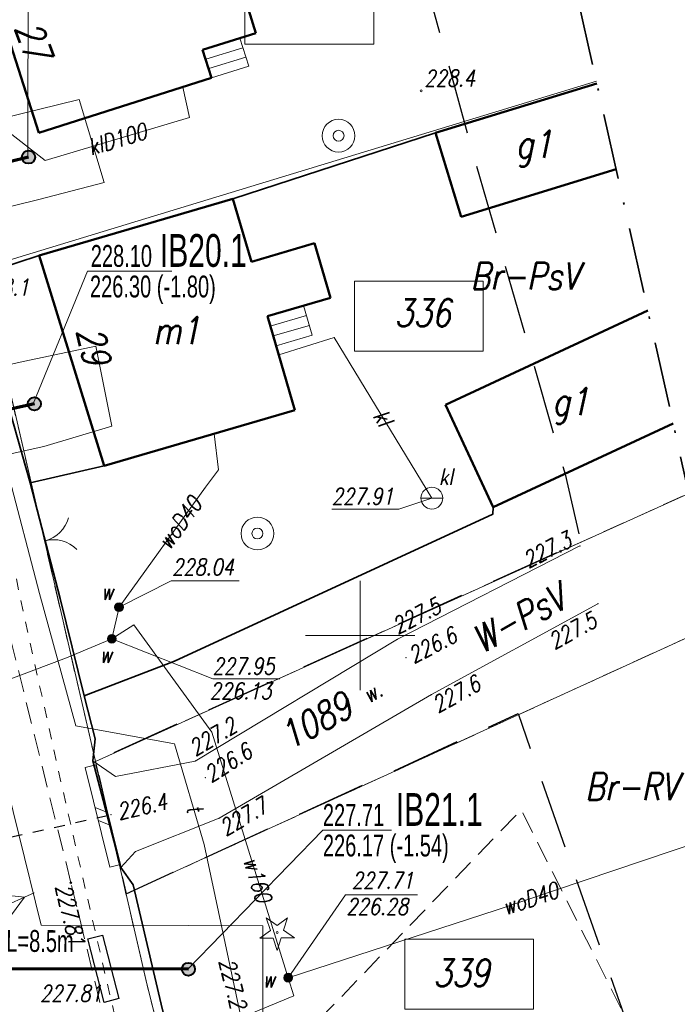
# Model space of a CAD drawing. Header units: millimetres. Extents: x 7436010 to 7436992, y 5663514 to 5666647.
# Tile 16 of 73: x 7436284 to 7436315, y 5663883 to 5663928. Entities that reach past the tile are written whole.
import ezdxf
from ezdxf.enums import TextEntityAlignment as Align

# ---------------------------------------------------------------- set-up
doc = ezdxf.new("R2010")
doc.units = ezdxf.units.MM
doc.header["$PDSIZE"] = 1
for name, pattern in [('$0$HIDDEN', [9.525, 6.35, -3.175]), ('1', [0]), ('2_EGBU_A', [0]), ('3', [1, 0.5, -0.5]), ('GAK', [3.5, 2, -0.75, 0, -0.75]), ('GDE', [0]), ('GUZ', [1.5, 1, -0.5]), ('KOU', [1.5, 1, -0.5])]:
    doc.linetypes.add(name, pattern=pattern)
for name, color, linetype, lineweight in [('1 OGRODZENIE', 7, 'BGT', 35), ('15 PRZEWODY KL', 34, 'Continuous', 18), ('16 DRZEWA', 96, 'Continuous', 18), ('2 BRAMY FURTKI', 7, 'Continuous', 18), ('20 PRZEPUST', 7, '3', 30), ('27 ZASUWY WODOCIĄGOWE ISTN', 5, 'Continuous', 18), ('28 STUDNIA GŁEBINOWA', 5, 'Continuous', 18), ('31 SZAMBO OSADNIK', 34, 'Continuous', 18), ('4 JEZDNIA MB', 7, 'KOU', 18), ('40 MUR RÓW', 7, 'Continuous', 18), ('42 RZĘDNE WODOCIĄG', 5, 'Continuous', 18), ('43 RZĘDNE KL', 34, 'Continuous', 18), ('5 RÓW PRZYDROŻNY', 7, 'Continuous', 18), ('_AA_Odcinki boczne grawitacyjne 160mm - trasa', 30, 'Continuous', 70), ('_AA_Studnia kanalizacyjna PP 600mm - symbol', 24, 'Continuous', 40), ('_DZIAŁKI DO POZWOLENIA', 110, 'Continuous', 9), ('_J_rury AROT', 1, 'Continuous', 30), ('_LINIA ROZ.LOKA', 4, '$0$HIDDEN', 30), ('DZIALKI_SYT-WYS_T_0', 7, 'Continuous', 18), ('EADTD_T_0', 7, 'Continuous', 18), ('EDZPD_L_1', 7, 'GDE', 18), ('EDZTD_T_0', 7, 'Continuous', 18), ('EGBB_E_T_0', 7, 'Continuous', 18), ('EGBB_L_0', 7, '2_EGBU_A', 50), ('Linie_odn', 7, 'Continuous', 9), ('obszar odziaływania inwestcyji', 80, 'Continuous', 20), ('Podzial_sekcyjny_krzyze', 7, 'Continuous', 13), ('PunPOMIAR1', 7, 'Continuous', 18), ('RzedPOMIAR1', 7, 'Continuous', 18), ('SDRPK_L_1', 7, 'KOU', 18), ('SIEC_ENERGETYCZNA_L_0', 1, '3', 18), ('UEEPA_T_3', 1, 'Continuous', 18), ('UTTOC_T_0', 30, 'Continuous', 18), ('UTTOO_T_0', 30, 'Continuous', 18), ('UTTPO_L_1', 30, '1', 18), ('UWWOA_T_0', 5, 'Continuous', 18), ('UWWOO_T_0', 5, 'Continuous', 18), ('UWWPA_T_1', 5, 'Continuous', 18), ('UWWPO_L_1', 5, '1', 18), ('UŻYTKI LINIE', 96, 'GUZ', 18), ('UŻYTKI OZNACZENIE', 96, 'Continuous', 18), ('WEKTOR PRZEWODY kl', 34, 'Continuous', 18), ('WEKTOR PRZEWODY TELEKOMUNIKACYJNE', 30, 'Continuous', 18), ('WEKTOR RZĘDNE TERENU', 7, 'Continuous', 18), ('WEKTOR SCHODY', 7, 'Continuous', 18), ('WEKTOR WODOCIĄGI wo', 5, 'Continuous', 18), ('WUKOS_T_0', 7, 'Continuous', 18), ('WUKOS_T_1', 7, 'Continuous', 18), ('ZAKRES MAPY', 1, 'GAK', 35)]:
    doc.layers.add(name, color=color, linetype=linetype, lineweight=lineweight)
for name, color, linetype in [('_AA_Studnia kanalizacyjna PP 600mm - plamki', 24, 'Continuous'), ('_map', 7, 'Continuous'), ('TEKST ks przyłącz korek', 32, 'Continuous'), ('TEKST ks przyłącz L _ i', 32, 'Continuous')]:
    doc.layers.add(name, color=color, linetype=linetype)
doc.styles.add('K1_ACAD', font='romans.shx', dxfattribs={"width": 0.8, "oblique": 12})
doc.styles.add('PLAN 1 pop.', font='ARIALN.TTF', dxfattribs={"width": 0.8})
doc.styles.add('PLAN 2 pop.', font='ARIALN.TTF', dxfattribs={"width": 0.8})
doc.linetypes.add('BGT', pattern='A,3.75,[133,ltypeshp.shx,S=0.1875,R=0,X=0,Y=0],3.75', length=7.5)

# ---------------------------------------------------------------- blocks, each defined once
blk = doc.blocks.new('SUPE04')
at = {"linetype": 'Continuous'}
for p, q in [((3.9, 0.5), (4.76605, 0)), ((0.25, 0), (5.25, 0)), ((4.76605, 0), (3.9, -0.5))]:
    blk.add_line(p, q, dxfattribs=at)
blk = doc.blocks.new('SUUS25')
at = {"linetype": 'Continuous'}
for radius in [0.2, 0.175, 0.15, 0.125, 0.1, 0.075, 0.05, 0.025, 0.00715]:
    blk.add_circle((0, 0), radius, dxfattribs=at)
blk = doc.blocks.new('WSP')
at = {"linetype": 'Continuous'}
blk.add_circle((0, 0), 0.045, dxfattribs=at)
blk = doc.blocks.new('STD')
at = {"linetype": 'Continuous'}
for radius in [0.75, 0.25]:
    blk.add_circle((0, 0), radius, dxfattribs=at)
blk = doc.blocks.new('BGB')
at = {"linetype": 'Continuous'}
for centre, start, end in [((-1.5, 0), 359.9995, 60), ((1.5, 0), 120, 180.0005)]:
    blk.add_arc(centre, 1.5, start, end, dxfattribs=at)
blk = doc.blocks.new('ZAS')
at = {"linetype": 'Continuous'}
for radius in [0.2, 0.175, 0.15, 0.125, 0.1, 0.075, 0.05, 0.025, 0.00715]:
    blk.add_circle((0, 0), radius, dxfattribs=at)
blk = doc.blocks.new('SZB')
at = {"linetype": 'Continuous'}
blk.add_line((-0.5, 0), (0.5, 0), dxfattribs=at)
blk.add_circle((0, 0), 0.5, dxfattribs=at)
blk = doc.blocks.new('DIG')
at = {"linetype": 'Continuous'}
for p, q in [((-0.3012, 0.09375), (-0.4937, 0.6621)), ((-0.4937, 0.6621), (-0.0039, 0.31545)), ((-0.0039, 0.31545), (0.4771, 0.67415)), ((0.4771, 0.67415), (0.2988, 0.1012)), ((-0.78225, -0.26495), (-0.3012, 0.09375)), ((0.2988, 0.1012), (0.7886, -0.24545)), ((-0.18225, -0.2575), (-0.78225, -0.26495)), ((0.01025, -0.82585), (-0.18225, -0.2575)), ((0.1886, -0.2529), (0.01025, -0.82585)), ((0.7886, -0.24545), (0.1886, -0.2529))]:
    blk.add_line(p, q, dxfattribs=at)
blk.add_circle((0, 0), 0.045, dxfattribs=at)
blk = doc.blocks.new('STUDZ')
at = {"layer": '1 OGRODZENIE', "flags": 128}
for points in [[(7436278.69, 5663930.79), (7436280.99, 5663921.62), (7436282.24, 5663916.38), (7436285.322, 5663917.384)], [(7436294.18, 5663919.974), (7436303.448, 5663922.985)], [(7436282.24, 5663916.38), (7436284.9, 5663906.98), (7436286.28, 5663901.68), (7436287.37, 5663897.23), (7436291.5, 5663898.82), (7436306.06, 5663905.54), (7436306.087, 5663905.866)], [(7436284.9, 5663906.98), (7436288.293, 5663907.756)], [(7436287.37, 5663897.23), (7436287.88, 5663895.26), (7436287.77, 5663894.26), (7436289.05, 5663889.38), (7436289.61, 5663888.58), (7436290.89, 5663883.13), (7436292.19, 5663877.83), (7436293.66, 5663871.74)]]:
    blk.add_lwpolyline(points, dxfattribs=at)
at = {"layer": '15 PRZEWODY KL', "flags": 128}
blk.add_lwpolyline([(7436303.28, 5663906.28), (7436298.814, 5663913.634), (7436296.275, 5663912.83)], dxfattribs=at)
at = {"layer": '20 PRZEPUST', "flags": 128}
blk.add_lwpolyline([(7436279.17, 5663889.68), (7436288.61, 5663891.8)], dxfattribs=at)
at = {"layer": '4 JEZDNIA MB', "flags": 128}
blk.add_lwpolyline([(7436286.771, 5663888.68), (7436275.37, 5663934.76)], dxfattribs=at)
at = {"layer": '40 MUR RÓW', "flags": 128}
for points in [[(7436287.417, 5663893.959), (7436287.903, 5663894.081)], [(7436287.903, 5663894.081), (7436289.043, 5663889.521)], [(7436287.417, 5663893.959), (7436288.557, 5663889.399)], [(7436287.876, 5663892.125), (7436288.448, 5663891.897)], [(7436288.025, 5663891.527), (7436288.598, 5663891.3)], [(7436288.557, 5663889.399), (7436289.043, 5663889.521)]]:
    blk.add_lwpolyline(points, dxfattribs=at)
at = {"layer": '42 RZĘDNE WODOCIĄG', "flags": 128}
for points in [[(7436288.97, 5663901.29), (7436291.354, 5663902.493), (7436294.458, 5663902.493)], [(7436288.64, 5663899.84), (7436293.266, 5663898.006), (7436296.322, 5663898.006)]]:
    blk.add_lwpolyline(points, dxfattribs=at)
at = {"layer": '43 RZĘDNE KL', "flags": 128}
blk.add_lwpolyline([(7436298.704, 5663905.773), (7436301.767, 5663905.773), (7436303.28, 5663906.28)], dxfattribs=at)
at = {"layer": '5 RÓW PRZYDROŻNY', "flags": 128}
blk.add_lwpolyline([(7436310.05, 5663904.09), (7436301.7, 5663899.82), (7436292.46, 5663894.25), (7436288.81, 5663893.55), (7436287.77, 5663894.26), (7436289.05, 5663889.38), (7436289.72, 5663890.11), (7436293.55, 5663891.63), (7436303.26, 5663897.29), (7436310.87, 5663901.45)], dxfattribs=at)
at = {"layer": 'EDZPD_L_1'}
for p, q in [((7436282.686, 5663916.782), (7436310.802, 5663925.359)), ((7436290.253, 5663883.997), (7436282.686, 5663916.782)), ((7436287.891, 5663894.229), (7436315.03, 5663906.498)), ((7436289.29, 5663888.168), (7436316.366, 5663900.541)), ((7436291.924, 5663877.505), (7436290.253, 5663883.997))]:
    blk.add_line(p, q, dxfattribs=at)
at = {"layer": 'EGBB_L_0'}
for p, q in [((7436293.426, 5663933.335), (7436295.232, 5663927.546)), ((7436282.476, 5663931.843), (7436285.296, 5663922.985)), ((7436292.793, 5663926.784), (7436295.232, 5663927.546)), ((7436292.793, 5663926.784), (7436293.204, 5663925.504)), ((7436285.296, 5663922.985), (7436293.204, 5663925.504)), ((7436303.448, 5663922.985), (7436310.827, 5663925.249)), ((7436303.448, 5663922.985), (7436304.623, 5663919.156)), ((7436304.623, 5663919.156), (7436311.705, 5663921.329)), ((7436285.322, 5663917.384), (7436294.18, 5663919.974)), ((7436294.18, 5663919.974), (7436295.024, 5663917.095)), ((7436295.024, 5663917.095), (7436297.903, 5663917.938)), ((7436297.903, 5663917.938), (7436298.636, 5663915.449)), ((7436285.322, 5663917.384), (7436288.293, 5663907.756)), ((7436295.756, 5663914.606), (7436298.636, 5663915.449)), ((7436303.902, 5663910.554), (7436313.154, 5663914.868)), ((7436295.756, 5663914.606), (7436297.011, 5663910.306)), ((7436288.293, 5663907.756), (7436297.011, 5663910.306)), ((7436303.902, 5663910.554), (7436306.087, 5663905.866)), ((7436306.087, 5663905.866), (7436314.312, 5663909.7))]:
    blk.add_line(p, q, dxfattribs=at)
at = {"layer": 'Podzial_sekcyjny_krzyze', "color": 7, "lineweight": 13}
for p, q in [((7436300, 5663897.5), (7436300, 5663902.5)), ((7436297.5, 5663900), (7436302.5, 5663900))]:
    blk.add_line(p, q, dxfattribs=at)
at = {"layer": 'PunPOMIAR1'}
for p in [(7436310.05, 5663904.09), (7436310.87, 5663901.45), (7436301.7, 5663899.82), (7436302.09, 5663898.98), (7436303.26, 5663897.29), (7436292.46, 5663894.25), (7436292.92, 5663893.49), (7436288.61, 5663891.8), (7436293.55, 5663891.63)]:
    blk.add_point(p, dxfattribs=at)
at = {"layer": 'SDRPK_L_1'}
blk.add_line((7436297.988, 5663842.388), (7436286.771, 5663888.68), dxfattribs=at)
at = {"layer": 'SIEC_ENERGETYCZNA_L_0'}
for p, q in [((7436285.23, 5663898.182), (7436284.167, 5663903.067)), ((7436286.315, 5663893.301), (7436285.23, 5663898.182)), ((7436287.423, 5663888.425), (7436286.315, 5663893.301)), ((7436288.551, 5663883.554), (7436287.423, 5663888.425)), ((7436289.711, 5663878.69), (7436288.551, 5663883.554))]:
    blk.add_line(p, q, dxfattribs=at)
at = {"layer": 'UTTPO_L_1'}
for p, q in [((7436291.508, 5663895.043), (7436287.002, 5663895.856)), ((7436292.862, 5663890.439), (7436291.508, 5663895.043)), ((7436295.257, 5663879.186), (7436292.862, 5663890.439))]:
    blk.add_line(p, q, dxfattribs=at)
at = {"layer": 'UWWOA_T_0'}
for p, q in [((7436296.705, 5663884.339), (7436299.33, 5663888.128)), ((7436299.33, 5663888.128), (7436302.62, 5663888.128))]:
    blk.add_line(p, q, dxfattribs=at)
at = {"layer": 'UŻYTKI LINIE', "flags": 128}
for points in [[(7436291.78, 5664098.98), (7436285.17, 5664074.32), (7436277.728, 5664045.894), (7436275.415, 5664037.05), (7436267.398, 5664006.396), (7436265.736, 5663990.877), (7436266.97, 5663974.93), (7436271.21, 5663959.1), (7436275.289, 5663945.265), (7436279.247, 5663930.759), (7436282.686, 5663916.782), (7436290.253, 5663883.997), (7436291.924, 5663877.505), (7436293.148, 5663871.537), (7436293.303, 5663870.782), (7436298.029, 5663851.349), (7436300.076, 5663842.932), (7436302.735, 5663832.544), (7436306.06, 5663818.61), (7436309.78, 5663804.08), (7436311.416, 5663799.459), (7436315.724, 5663789.291), (7436324.768, 5663771.514)], [(7436287.891, 5663894.229), (7436315.03, 5663906.498)], [(7436289.29, 5663888.168), (7436316.366, 5663900.541)], [(7436313.942, 5663878.919), (7436307.365, 5663892.019), (7436292.184, 5663876.238)]]:
    blk.add_lwpolyline(points, dxfattribs=at)
at = {"layer": 'WEKTOR PRZEWODY kl', "flags": 128}
blk.add_lwpolyline([(7436283.575, 5663923.299), (7436285.595, 5663921.72), (7436292.188, 5663923.686), (7436291.883, 5663925.083)], dxfattribs=at)
at = {"layer": 'WEKTOR PRZEWODY TELEKOMUNIKACYJNE', "flags": 128}
blk.add_lwpolyline([(7436274.033, 5663945.921), (7436274.829, 5663942.886), (7436276.128, 5663938.083), (7436277.498, 5663932.854), (7436278.185, 5663929.55), (7436278.245, 5663928.437), (7436278.96, 5663925.771), (7436280.596, 5663919.502), (7436282.157, 5663913.68), (7436283.889, 5663907.463), (7436285.327, 5663901.909), (7436287.002, 5663895.856)], dxfattribs=at)
at = {"layer": 'WEKTOR SCHODY', "flags": 128}
for points in [[(7436292.938, 5663926.355), (7436294.638, 5663926.887)], [(7436294.904, 5663926.035), (7436294.503, 5663927.318)], [(7436293.071, 5663925.93), (7436294.771, 5663926.461)], [(7436293.204, 5663925.504), (7436294.904, 5663926.035)], [(7436296.152, 5663913.252), (7436295.756, 5663914.606), (7436297.411, 5663915.09)], [(7436297.411, 5663915.09), (7436297.807, 5663913.737)], [(7436295.89, 5663914.147), (7436297.545, 5663914.631)], [(7436296.021, 5663913.699), (7436297.676, 5663914.184)], [(7436296.152, 5663913.252), (7436297.807, 5663913.737)]]:
    blk.add_lwpolyline(points, dxfattribs=at)
at = {"layer": 'WEKTOR WODOCIĄGI wo'}
for p, q in [((7436296.705, 5663884.339), (7436293.214, 5663895.568)), ((7436296.966, 5663883.508), (7436296.705, 5663884.339)), ((7436292.266, 5663881.573), (7436296.966, 5663883.508))]:
    blk.add_line(p, q, dxfattribs=at)
at = {"layer": 'WEKTOR WODOCIĄGI wo', "flags": 128}
for points in [[(7436288.642, 5663899.839), (7436286.573, 5663898.969), (7436280.703, 5663896.761), (7436278.759, 5663895.958), (7436278.137, 5663898.797), (7436275.797, 5663910.179), (7436270.812, 5663907.445), (7436264.689, 5663903.844), (7436262.744, 5663902.754), (7436264.116, 5663897.786), (7436265.699, 5663897.577)], [(7436293.322, 5663909.227), (7436293.515, 5663907.575), (7436292.918, 5663906.788), (7436288.97, 5663901.29), (7436288.64, 5663899.84), (7436289.648, 5663900.476), (7436293.214, 5663895.568)], [(7436296.705, 5663884.339), (7436306.212, 5663887.427), (7436318.384, 5663891.537)]]:
    blk.add_lwpolyline(points, dxfattribs=at)
at = {"layer": 'ZAKRES MAPY', "ltscale": 1.5}
blk.add_lwpolyline([(7436214.315, 5664064.98), (7436222.617, 5664010.816), (7436230.123, 5663943.985), (7436248.646, 5663869.319), (7436257.812, 5663817.454), (7436225.282, 5663809.488), (7436239.132, 5663761.426), (7436291.452, 5663747.945), (7436357.743, 5663551.419), (7436423.009, 5663550.191), (7436426.818, 5663608.651), (7436394.875, 5663706.241), (7436353.301, 5663786.617), (7436324.674, 5663863.48), (7436302.117, 5663964.099), (7436300.945, 5664023.124)], dxfattribs=at)
at = {"layer": '16 DRZEWA'}
blk.add_blockref('DIG', (7436296.2, 5663886.41), dxfattribs=at)
at = {"layer": '2 BRAMY FURTKI', "rotation": 284.5944663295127}
blk.add_blockref('BGB', (7436285.59, 5663904.33), dxfattribs=at)
at = {"layer": '27 ZASUWY WODOCIĄGOWE ISTN', "rotation": 264.6899967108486}
for p in [(7436288.97, 5663901.29), (7436288.64, 5663899.84)]:
    blk.add_blockref('ZAS', p, dxfattribs=at)
at = {"layer": '28 STUDNIA GŁEBINOWA'}
for p in [(7436299.01, 5663922.86), (7436295.3, 5663904.66)]:
    blk.add_blockref('STD', p, dxfattribs=at)
at = {"layer": '31 SZAMBO OSADNIK'}
blk.add_blockref('SZB', (7436303.28, 5663906.28), dxfattribs=at)
at = {"layer": 'UEEPA_T_3', "rotation": 23.72831305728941}
blk.add_blockref('SUPE04', (7436280.276, 5663886.105), dxfattribs=at)
at = {"layer": 'UWWPA_T_1'}
blk.add_blockref('SUUS25', (7436296.705, 5663884.339), dxfattribs=at)
at = {"layer": 'WEKTOR RZĘDNE TERENU', "rotation": 0.06340145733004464}
blk.add_blockref('WSP', (7436302.783, 5663924.91), dxfattribs=at)
at = {"layer": 'WUKOS_T_0'}
blk.add_blockref('WSP', (7436286.771, 5663888.68), dxfattribs=at)
at = {"layer": '15 PRZEWODY KL', "style": 'K1_ACAD', "oblique": 12, "width": 0.8}
blk.add_text('kl', height=0.75, rotation=301.2696, dxfattribs=at).set_placement((7436301.047, 5663909.957), align=Align.MIDDLE)
at = {"layer": '27 ZASUWY WODOCIĄGOWE ISTN', "style": 'K1_ACAD', "oblique": 12, "width": 0.8}
for p in [(7436288.149, 5663901.625), (7436288.087, 5663898.751)]:
    blk.add_text('w', height=0.75, dxfattribs=at).set_placement(p)
at = {"layer": '31 SZAMBO OSADNIK', "style": 'K1_ACAD', "oblique": 12, "width": 0.8}
blk.add_text('kl', height=0.75, dxfattribs=at).set_placement((7436303.603, 5663906.88))
at = {"layer": '42 RZĘDNE WODOCIĄG', "style": 'K1_ACAD', "oblique": 12, "width": 0.8}
for s, p in [('228.04', (7436291.398, 5663902.753)), ('227.95', (7436293.25, 5663898.215)), ('226.13', (7436293.121, 5663897.085))]:
    blk.add_text(s, height=0.75, dxfattribs=at).set_placement(p)
at = {"layer": '43 RZĘDNE KL', "style": 'K1_ACAD', "oblique": 12, "width": 0.8}
blk.add_text('227.91', height=0.75, dxfattribs=at).set_placement((7436298.702, 5663905.985))
at = {"layer": '5 RÓW PRZYDROŻNY', "style": 'K1_ACAD', "oblique": 12, "width": 0.8}
blk.add_text('w.', height=0.75, rotation=30.2381, dxfattribs=at).set_placement((7436300.557, 5663897.401), align=Align.MIDDLE)
at = {"layer": 'DZIALKI_SYT-WYS_T_0', "style": 'K1_ACAD', "oblique": 12, "width": 0.8}
blk.add_text('336', height=1.25, dxfattribs=at).set_placement((7436302.862, 5663914.762), align=Align.MIDDLE)
blk.add_text('1089', height=1.25, rotation=28.6632, dxfattribs=at).set_placement((7436297.973, 5663896.1), align=Align.MIDDLE)
at = {"layer": 'EADTD_T_0', "style": 'K1_ACAD', "oblique": 12, "width": 0.8}
for s, rotation, p in [('27', 290.2824, (7436284.473, 5663926.986)), ('29', 282.7823, (7436287.203, 5663913.106))]:
    blk.add_text(s, height=1.25, rotation=rotation, dxfattribs=at).set_placement(p, align=Align.CENTER)
at = {"layer": 'EDZTD_T_0', "style": 'K1_ACAD', "oblique": 12, "width": 0.8}
blk.add_text('339', height=1.25, dxfattribs=at).set_placement((7436303.342, 5663885.181), align=Align.TOP_LEFT)
at = {"layer": 'EGBB_E_T_0', "style": 'K1_ACAD', "oblique": 12, "width": 0.8}
for s, p in [('g1', (7436307.945, 5663922.27)), ('m1', (7436291.595, 5663913.953)), ('g1', (7436309.615, 5663910.492))]:
    blk.add_text(s, height=1.25, dxfattribs=at).set_placement(p, align=Align.MIDDLE)
at = {"layer": 'RzedPOMIAR1', "style": 'K1_ACAD', "oblique": 12, "width": 0.8}
blk.add_text('228.1', height=0.75, dxfattribs=at).set_placement((7436282.554, 5663915.557))
for s, rotation, p in [('227.3', 27.0842, (7436307.692, 5663903.053)), ('227.5', 27.0842, (7436301.711, 5663900.03)), ('227.5', 28.6632, (7436308.876, 5663899.332)), ('226.6', 27.0842, (7436302.447, 5663898.69)), ('227.6', 28.6632, (7436303.555, 5663896.433)), ('227.2', 31.0822, (7436292.465, 5663894.443)), ('226.6', 32.343, (7436293.182, 5663893.24)), ('226.4', 12.6573, (7436288.972, 5663891.551)), ('227.7', 30.468, (7436293.853, 5663890.793))]:
    blk.add_text(s, height=0.75, rotation=rotation, dxfattribs=at).set_placement(p)
at = {"layer": 'UTTOC_T_0', "style": 'K1_ACAD', "oblique": 12, "width": 0.8}
blk.add_text('227.2', height=0.75, rotation=284.2088, dxfattribs=at).set_placement((7436294.456, 5663882.948), align=Align.MIDDLE_RIGHT)
at = {"layer": 'UTTOO_T_0', "style": 'K1_ACAD', "oblique": 12, "width": 0.8}
blk.add_text('t', height=0.75, rotation=286.3895, dxfattribs=at).set_placement((7436292.039, 5663892.128))
at = {"layer": 'UWWOA_T_0', "style": 'K1_ACAD', "oblique": 12, "width": 0.8}
for s, p in [('227.71', (7436299.617, 5663889.164)), ('226.28', (7436299.367, 5663887.968)), ('227.81', (7436285.357, 5663883.995))]:
    blk.add_text(s, height=0.75, dxfattribs=at).set_placement(p, align=Align.TOP_LEFT)
blk.add_text('w', height=0.75, dxfattribs=at).set_placement((7436295.542, 5663883.888))
at = {"layer": 'UWWOO_T_0', "style": 'K1_ACAD', "oblique": 12, "width": 0.8}
blk.add_text('w160', height=0.75, rotation=287.2698, dxfattribs=at).set_placement((7436295.308, 5663888.83), align=Align.MIDDLE)
at = {"layer": 'UŻYTKI OZNACZENIE', "style": 'K1_ACAD', "oblique": 12, "width": 0.8}
for s, p in [('Br-PsV', (7436305.042, 5663917.067)), ('Br-RV', (7436310.286, 5663893.704))]:
    blk.add_text(s, height=1.25, dxfattribs=at).set_placement(p, align=Align.TOP_LEFT)
blk.add_text('W-PsV', height=1.25, rotation=28.6632, dxfattribs=at).set_placement((7436304.954, 5663900.239), align=Align.TOP_LEFT)
at = {"layer": 'WEKTOR PRZEWODY kl', "style": 'K1_ACAD', "oblique": 12, "width": 0.8}
blk.add_text('klD100', height=0.75, rotation=16.6007, dxfattribs=at).set_placement((7436288.891, 5663922.703), align=Align.MIDDLE)
at = {"layer": 'WEKTOR RZĘDNE TERENU', "style": 'K1_ACAD', "oblique": 12, "width": 0.8}
blk.add_text('228.4', height=0.75, rotation=0.0634, dxfattribs=at).set_placement((7436302.939, 5663925.116))
at = {"layer": 'WEKTOR WODOCIĄGI wo', "style": 'K1_ACAD', "oblique": 12, "width": 0.8}
for rotation, p in [(54.3197, (7436291.74, 5663905.147)), (18.4826, (7436307.779, 5663887.957))]:
    blk.add_text('woD40', height=0.75, rotation=rotation, dxfattribs=at).set_placement(p, align=Align.MIDDLE)
at = {"layer": 'WUKOS_T_1', "style": 'K1_ACAD', "oblique": 12, "width": 0.8}
blk.add_text('227.81', height=0.75, rotation=283.6208, dxfattribs=at).set_placement((7436286.771, 5663888.68), align=Align.TOP_LEFT)

msp = doc.modelspace()

# ---------------------------------------------------------------- hatches: boundary and pattern name
at = {"layer": '_AA_Studnia kanalizacyjna PP 600mm - plamki', "linetype": 'Continuous'}
h = msp.add_hatch(color=30, dxfattribs=at)
edge = h.paths.add_edge_path()
edge.add_arc((7436284.829, 5663921.884), 0.3, 0, 360)
h = msp.add_hatch(color=30, dxfattribs=at)
edge = h.paths.add_edge_path()
edge.add_arc((7436285.097, 5663910.592), 0.3, 0, 360)
h = msp.add_hatch(color=30, dxfattribs=at)
edge = h.paths.add_edge_path()
edge.add_arc((7436292.142, 5663884.724), 0.3, 0, 360)

# ---------------------------------------------------------------- linework, layer by layer
at = {"layer": '_AA_Odcinki boczne grawitacyjne 160mm - trasa'}
for points in [[(7436284.829, 5663921.884), (7436275.254, 5663919.53)], [(7436285.097, 5663910.592), (7436277.851, 5663908.989)], [(7436292.142, 5663884.724), (7436283.839, 5663884.748)]]:
    msp.add_lwpolyline(points, dxfattribs=at)
at = {"layer": '_AA_Studnia kanalizacyjna PP 600mm - symbol', "color": 30, "linetype": 'Continuous'}
for centre in [(7436284.829, 5663921.884), (7436285.097, 5663910.592), (7436292.142, 5663884.724)]:
    msp.add_circle(centre, 0.3, dxfattribs=at)
at = {"layer": '_DZIAŁKI DO POZWOLENIA'}
for points in [[(7436294.728, 5663930.256), (7436300.62, 5663930.256), (7436300.62, 5663927.054), (7436294.728, 5663927.054)], [(7436299.735, 5663916.199), (7436305.627, 5663916.199), (7436305.627, 5663912.998), (7436299.735, 5663912.998)], [(7436302.037, 5663886.097), (7436307.93, 5663886.097), (7436307.93, 5663882.896), (7436302.037, 5663882.896)]]:
    msp.add_lwpolyline(points, close=True, dxfattribs=at)
at = {"layer": '_J_rury AROT'}
msp.add_lwpolyline([(7436288.22, 5663886.288), (7436288.968, 5663883.382), (7436288.29, 5663883.208), (7436287.542, 5663886.113)], close=True, dxfattribs=at)
at = {"layer": '_LINIA ROZ.LOKA', "ltscale": 0.5, "flags": 128}
msp.add_lwpolyline([(7436769.819, 5666386.172), (7436785.63, 5666401.9), (7436777.168, 5666339.855), (7436769.643, 5666284.835), (7436763.693, 5666241.333), (7436758.706, 5666204.871), (7436746.995, 5666120.477), (7436746.67, 5666118.16), (7436746, 5666112.25), (7436742.679, 5666086.949), (7436737.87, 5666050.31), (7436735.793, 5666034.48), (7436729.165, 5665983.959), (7436725.413, 5665955.369), (7436721.158, 5665922.936), (7436716.677, 5665892.746), (7436714.652, 5665879.501), (7436710.699, 5665853.651), (7436705.915, 5665822.364), (7436701.238, 5665791.78), (7436696.682, 5665761.986), (7436693.363, 5665740.276), (7436692.49, 5665734.57), (7436691.24, 5665725.21), (7436686.817, 5665692.279), (7436686.24, 5665687.98), (7436687.02, 5665687.872), (7436687.796, 5665687.765), (7436688.426, 5665687.677), (7436689.729, 5665687.497), (7436691.702, 5665687.224), (7436695.055, 5665686.76), (7436699.592, 5665686.132), (7436703.87, 5665685.495), (7436710.052, 5665684.688), (7436704.144, 5665626.716), (7436692.353, 5665554.027), (7436684.4, 5665507.895), (7436678.948, 5665476.375), (7436678.106, 5665452.583), (7436669.825, 5665424.532), (7436658.741, 5665384.423), (7436649.917, 5665353.223), (7436656.066, 5665352.41), (7436640.531, 5665294.184), (7436627.067, 5665248.662), (7436617.803, 5665220.557), (7436609.033, 5665184.743), (7436597.094, 5665145.042), (7436586.74, 5665104.181), (7436580.262, 5665077.607), (7436551.399, 5665080.628), (7436544.132, 5665053.462), (7436541.654, 5665043.684), (7436535.648, 5665019.894), (7436527.279, 5664986.713), (7436518.85, 5664953.127), (7436540.241, 5664951.286), (7436527.274, 5664905.085), (7436512.887, 5664848.872), (7436512.752, 5664848.252), (7436491.254, 5664843.656), (7436490.454, 5664840.416), (7436488.749, 5664840.174), (7436485.592, 5664828.52), (7436480.77, 5664810.687), (7436477.564, 5664798.832), (7436470.048, 5664771.067), (7436466.776, 5664758.912), (7436460.996, 5664737.529), (7436453.383, 5664709.453), (7436450.493, 5664698.657), (7436449.293, 5664694.235), (7436447.878, 5664689.001), (7436444.735, 5664677.411), (7436439.734, 5664658.879), (7436430.798, 5664625.844), (7436422.092, 5664592.636), (7436411.808, 5664553.448), (7436402.818, 5664519.107), (7436395.065, 5664489.579), (7436386.906, 5664458.419), (7436380.697, 5664434.655), (7436376.518, 5664418.897), (7436373.403, 5664406.849), (7436371.231, 5664398.643), (7436365.4, 5664376.386), (7436360.194, 5664356.586), (7436358.975, 5664351.964), (7436370.073, 5664349.716), (7436345.743, 5664252.376), (7436338.101, 5664221.811), (7436346.559, 5664219.638), (7436332.958, 5664172.827), (7436327.706, 5664153.961), (7436320.71, 5664127.647), (7436315.847, 5664109.043), (7436293.508, 5664105.672), (7436291.778, 5664098.993), (7436311.255, 5664095.216), (7436305.86, 5664069.899), (7436301.249, 5664052.498), (7436298.259, 5664034.704), (7436295.226, 5664016.7), (7436294.203, 5663992.362), (7436295.675, 5663969.316), (7436298.862, 5663944.903), (7436305.053, 5663922.416), (7436309.368, 5663907.37), (7436310.083, 5663904.279), (7436287.939, 5663894.265), (7436287.89, 5663894.23), (7436289.293, 5663888.169), (7436307.22, 5663896.421), (7436313.563, 5663878.366), (7436316.816, 5663864.356), (7436323.097, 5663841.843), (7436323.621, 5663840.346), (7436302.734, 5663832.549), (7436306.084, 5663818.609), (7436328.591, 5663826.53), (7436335.305, 5663807.875), (7436346.491, 5663776.834), (7436347.265, 5663774.439), (7436325.835, 5663769.718), (7436328.273, 5663765.489), (7436328.273, 5663765.489), (7436337.733, 5663749.257), (7436355.952, 5663758.124), (7436369.036, 5663743.036), (7436379.219, 5663723.732), (7436386.589, 5663707.332), (7436393.785, 5663687.445), (7436394.545, 5663683.162), (7436386.119, 5663681.18), (7436375.065, 5663673.191), (7436376.66, 5663669.404), (7436378.039, 5663665.373), (7436383.145, 5663649.886), (7436385.452, 5663641.268), (7436392.561, 5663614.937), (7436402.771, 5663597.554), (7436404.552, 5663594.357), (7436398.144, 5663579.556), (7436383.472, 5663579.872), (7436383.472, 5663598.954), (7436383.536, 5663613.755), (7436381.268, 5663622.159), (7436375.493, 5663643.653), (7436374.487, 5663647.412), (7436373.191, 5663652.22), (7436366.812, 5663649.775), (7436363.111, 5663660.126), (7436369.055, 5663664.529), (7436367.983, 5663667.458), (7436362.418, 5663663.455), (7436351.027, 5663690.171), (7436348.921, 5663700.662), (7436355.281, 5663701.413), (7436350.008, 5663711.545), (7436342.684, 5663723.842), (7436323.689, 5663721.102), (7436294.623, 5663770.744), (7436268.862, 5663766.229), (7436263.066, 5663785.818), (7436260.041, 5663784.815), (7436254.686, 5663782.735), (7436252.465, 5663789.248), (7436260.428, 5663792.401), (7436278.163, 5663799.499), (7436285.701, 5663801.994), (7436278.819, 5663825.679), (7436273.401, 5663846.926), (7436269.385, 5663864.936), (7436284.572, 5663868.617), (7436282.661, 5663876.992), (7436274.791, 5663875.665), (7436272.427, 5663887.404), (7436280.035, 5663888.292), (7436279.108, 5663892.091), (7436269.52, 5663890.933), (7436263.103, 5663914.553), (7436258.603, 5663935.854), (7436251.252, 5663959.731), (7436247.766, 5663974.333), (7436257.809, 5663977.446), (7436257.698, 5663985.662), (7436257.603, 5663994.259), (7436254.811, 5664004.46), (7436251.476, 5664016.715), (7436250.549, 5664027.068), (7436249.485, 5664037.257), (7436242.689, 5664037.334), (7436241.678, 5664048.834), (7436240.901, 5664065.752), (7436219.891, 5664094.241), (7436221.988, 5664101.65), (7436224.111, 5664100.45), (7436249.122, 5664102.024), (7436242.679, 5664108.296), (7436226.645, 5664128.307), (7436226.023, 5664140.261), (7436224.837, 5664141.852), (7436219.239, 5664143.564), (7436189.719, 5664143.162), (7436172.237, 5664151.732), (7436160.044, 5664157.699), (7436156.645, 5664159.354), (7436144.813, 5664164.949), (7436142.537, 5664166.012), (7436135.048, 5664171.548), (7436122.04, 5664181.325), (7436108.217, 5664191.494), (7436106.941, 5664192.438), (7436096.692, 5664202.791), (7436089.704, 5664209.893), (7436082.365, 5664217.233), (7436065.983, 5664208.509), (7436054.19, 5664202.177), (7436048.152, 5664211.644), (7436077.493, 5664231.589), (7436078.107, 5664230.801), (7436082.881, 5664224.701), (7436088.006, 5664218.657), (7436091.262, 5664215.402), (7436100.884, 5664205.311), (7436105.441, 5664200.58), (7436107, 5664198.997), (7436108.613, 5664197.357), (7436109.381, 5664196.579), (7436109.537, 5664196.424), (7436113.388, 5664193.768), (7436117.543, 5664190.756), (7436126.187, 5664184.59), (7436131.518, 5664180.704), (7436136.117, 5664196.766), (7436147.656, 5664192.776), (7436144.066, 5664181.29), (7436141.619, 5664173.448), (7436149.976, 5664169.141), (7436161.928, 5664163.007), (7436166.873, 5664160.461), (7436176.132, 5664155.711), (7436190.605, 5664148.285), (7436211.642, 5664148.485), (7436219.974, 5664148.576), (7436227.765, 5664146.175), (7436230.924, 5664142.228), (7436230.702, 5664137.627), (7436231.983, 5664130.138), (7436242.856, 5664115.225), (7436255.74, 5664102.74), (7436277.106, 5664081.501), (7436279.285, 5664110.772), (7436287.113, 5664140.297), (7436294.815, 5664168.383), (7436300.408, 5664167.926), (7436303.617, 5664180.054), (7436314.754, 5664222.52), (7436320.67, 5664244.509), (7436329.286, 5664276.326), (7436339.489, 5664314.222), (7436347.351, 5664343.307), (7436344.053, 5664344.135), (7436348.208, 5664369.312), (7436371.206, 5664451.734), (7436387.619, 5664516.956), (7436415.586, 5664621.211), (7436434.673, 5664694.676), (7436464.45, 5664803.668), (7436472.924, 5664837.816), (7436477.353, 5664838.622), (7436478.209, 5664841.782), (7436481.513, 5664853.977), (7436494.029, 5664899.688), (7436502.397, 5664930.227), (7436504.591, 5664938.275), (7436507.768, 5664949.805), (7436500.72, 5664950.002), (7436508.915, 5664982.673), (7436528.12, 5665058.555), (7436539.985, 5665099.162), (7436546.498, 5665097.773), (7436553.59, 5665124.943), (7436568.605, 5665185.165), (7436573.132, 5665202.815), (7436575.085, 5665210.138), (7436580.009, 5665229.574), (7436583.775, 5665244.514), (7436593.841, 5665284.253), (7436602.232, 5665317.293), (7436613.909, 5665363.64), (7436618.238, 5665380.682), (7436630.042, 5665427.092), (7436635.598, 5665448.858), (7436641.55, 5665472.258), (7436645.603, 5665488.174), (7436647.468, 5665501.708), (7436650.045, 5665519.827), (7436651.532, 5665531.047), (7436655.658, 5665560.729), (7436662.169, 5665607.706), (7436664.223, 5665622.584), (7436669.045, 5665657.294), (7436673.241, 5665687.673), (7436669.129, 5665688.355), (7436676.292, 5665740.38), (7436691.423, 5665845.086), (7436699.67, 5665904.313), (7436707.4, 5665965.125), (7436522.196, 5665967.371), (7436460.268, 5665974.019), (7436461.788, 5665994.07), (7436645.179, 5665988.69), (7436704.596, 5665987.733), (7436718.228, 5666087.224), (7436731.411, 5666189.827), (7436742.139, 5666261.152), (7436750.004, 5666316.478), (7436754.582, 5666343.797), (7436764.085, 5666343.133), (7436769.819, 5666386.172)], dxfattribs=at)
at = {"layer": 'Linie_odn'}
for points in [[(7436284.803, 5663921.859), (7436284.818, 5663930.925), (7436287.583, 5663930.925)], [(7436285.048, 5663910.586), (7436287.523, 5663916.66), (7436291.379, 5663916.66)], [(7436292.136, 5663884.746), (7436298.294, 5663891.083), (7436301.427, 5663891.083)]]:
    msp.add_lwpolyline(points, dxfattribs=at)
at = {"layer": 'obszar odziaływania inwestcyji', "ltscale": 2}
for points in [[(7436276.717, 5663921.95), (7436284.351, 5663923.827), (7436287.144, 5663924.513), (7436288.294, 5663920.722), (7436285.306, 5663919.942), (7436277.684, 5663918.068)], [(7436279.334, 5663911.365), (7436284.665, 5663912.545), (7436287.911, 5663913.239), (7436288.638, 5663909.576), (7436285.529, 5663908.64), (7436280.284, 5663907.479)], [(7436280.284, 5663907.479), (7436285.406, 5663886.744)], [(7436285.406, 5663886.744), (7436292.148, 5663886.724), (7436295.55, 5663886.714), (7436295.55, 5663882.637), (7436292.136, 5663882.724), (7436286.374, 5663882.741)]]:
    msp.add_lwpolyline(points, dxfattribs=at)
at = {"layer": 'UWWPO_L_1', "linetype": '1'}
for p, q in [((7436296.705, 5663884.339), (7436293.214, 5663895.568)), ((7436296.966, 5663883.508), (7436296.705, 5663884.339)), ((7436292.266, 5663881.573), (7436296.966, 5663883.508))]:
    msp.add_line(p, q, dxfattribs=at)

# ---------------------------------------------------------------- block references
at = {"layer": '_map'}
msp.add_blockref('STUDZ', (0, 0), dxfattribs=at)

# ---------------------------------------------------------------- texts
at = {"layer": 'TEKST ks przyłącz korek', "width": 0.8}
for s, height, style, p in [('IB20.1', 1.5, 'PLAN 1 pop.', (7436294.813, 5663916.86)), ('228.10', 1, 'PLAN 2 pop.', (7436290.479, 5663916.86)), ('226.30 (-1.80) ', 1, 'PLAN 2 pop.', (7436293.651, 5663915.46))]:
    msp.add_text(s, height=height, dxfattribs=dict(at, style=style)).set_placement(p, align=Align.RIGHT)
for s, height, style, p in [('IB21.1', 1.5, 'PLAN 1 pop.', (7436301.63, 5663891.283)), ('227.71', 1, 'PLAN 2 pop.', (7436298.294, 5663891.283)), ('226.17 (-1.54)', 1, 'PLAN 2 pop.', (7436298.294, 5663889.883))]:
    msp.add_text(s, height=height, dxfattribs=dict(at, style=style)).set_placement(p)
at = {"layer": 'TEKST ks przyłącz L _ i', "style": 'PLAN 2 pop.', "width": 0.8}
msp.add_text('L=8.5m', height=1, rotation=359.616, dxfattribs=at).set_placement((7436283.811, 5663885.527))

doc.saveas('drawing.dxf')
